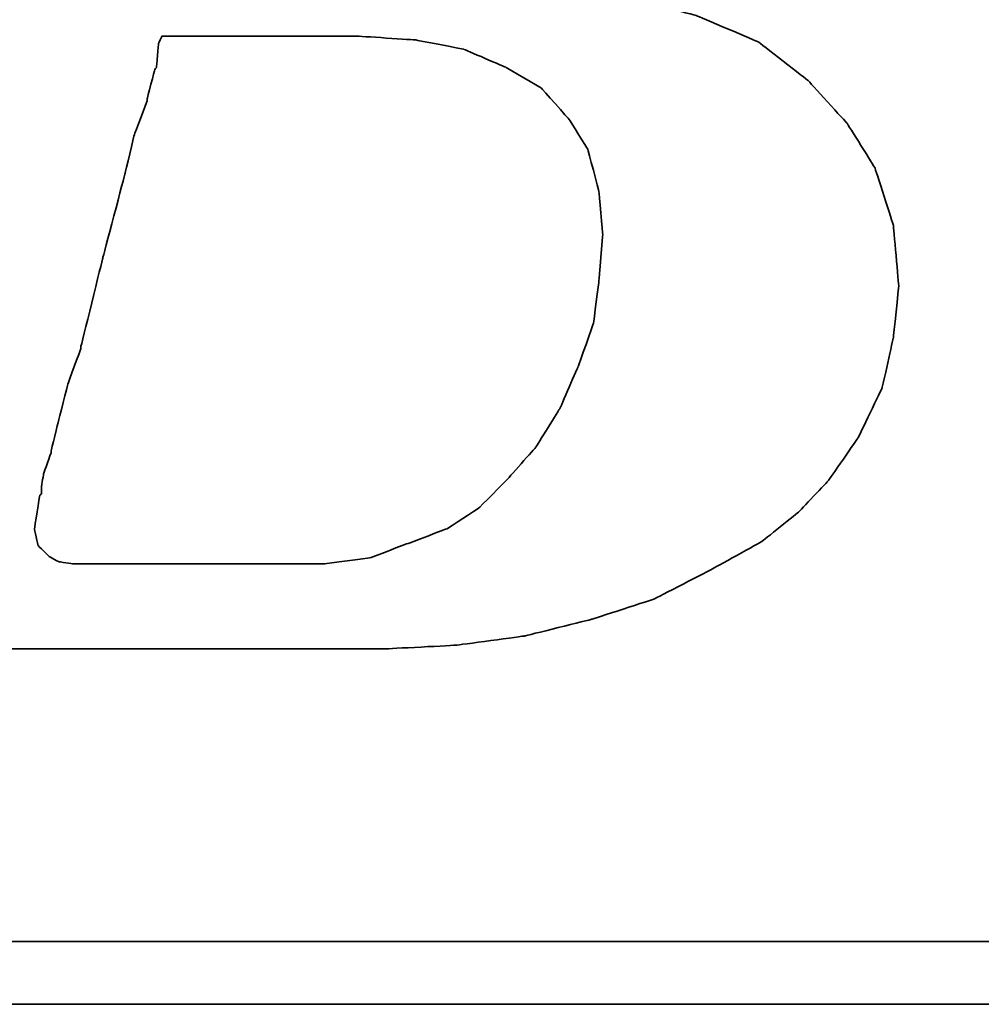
# Model space of a CAD drawing. Header units: millimetres. Extents: x -257 to 3135, y -1556 to 860.
# Tile 18 of 256: x 44.98 to 48.05, y -1536.2 to -1533.06. Entities that reach past the tile are written whole.
import ezdxf

# ---------------------------------------------------------------- set-up
doc = ezdxf.new("R2010")
doc.units = ezdxf.units.MM
doc.layers.add('DIM', color=4, linetype='CONTINUOUS')
doc.layers.add('layer 1', color=7, linetype='CONTINUOUS')

# ---------------------------------------------------------------- blocks, each defined once
blk = doc.blocks.new('TBI MOTION logo(完整正式版)')
at = {"layer": 'layer 1', "color": 22, "lineweight": 35}
for points, knots in [([(-64.65375, -6.86375), (-64.65375, -6.86375), (-64.84375, -7.29625), (-64.84375, -7.29625), (-64.84375, -7.29625), (-64.84375, -7.29625), (-64.86875, -7.34375), (-64.86875, -7.34375), (-64.86875, -7.34375), (-64.86875, -7.34375), (-64.86875, -7.36875), (-64.86875, -7.36875), (-64.86875, -7.36875), (-64.86875, -7.36875), (-65.15375, -7.65375), (-65.15375, -7.65375), (-65.15375, -7.65375), (-65.15375, -7.65375), (-65.17875, -7.65375), (-65.17875, -7.65375), (-65.17875, -7.65375), (-65.17875, -7.65375), (-65.20375, -7.67875), (-65.20375, -7.67875), (-65.20375, -7.67875), (-65.20375, -7.67875), (-65.58875, -7.87125), (-65.58875, -7.87125), (-65.58875, -7.87125), (-65.58875, -7.87125), (-65.63375, -7.87125), (-65.63375, -7.87125), (-65.63375, -7.87125), (-65.63375, -7.87125), (-65.65875, -7.89375), (-65.65875, -7.89375), (-65.65875, -7.89375), (-65.65875, -7.89375), (-66.09375, -7.94375), (-66.09375, -7.94375), (-66.09375, -7.94375), (-66.09375, -7.94375), (-66.11375, -7.94375), (-66.11375, -7.94375), (-66.11375, -7.94375), (-66.11375, -7.94375), (-66.16375, -7.94375), (-66.16375, -7.94375), (-66.16375, -7.94375), (-66.16375, -7.94375), (-66.30875, -7.94375), (-66.30875, -7.94375), (-66.30875, -7.94375), (-66.30875, -7.94375), (-66.69375, -7.94375), (-66.69375, -7.94375), (-66.69375, -7.94375), (-66.69375, -7.94375), (-67.07375, -7.94375), (-67.07375, -7.94375), (-67.07375, -7.94375), (-67.07375, -7.94375), (-67.12375, -7.94375), (-67.12375, -7.94375), (-67.12375, -7.94375), (-67.12375, -7.94375), (-67.12375, -7.96625), (-67.12375, -7.96625), (-67.12375, -7.96625), (-67.12375, -7.96625), (-67.14875, -7.99125), (-67.14875, -7.99125), (-67.14875, -7.99125), (-67.14875, -7.99125), (-67.24375, -8.34875), (-67.24375, -8.34875), (-67.24375, -8.34875), (-67.24375, -8.34875), (-67.31375, -8.68625), (-67.31375, -8.68625), (-67.31375, -8.68625), (-67.31375, -8.68625), (-67.26875, -8.68625), (-67.26875, -8.68625), (-67.26875, -8.68625), (-67.26875, -8.68625), (-67.07375, -8.68625), (-67.07375, -8.68625), (-67.07375, -8.68625), (-67.07375, -8.68625), (-66.54875, -8.68625), (-66.54875, -8.68625), (-66.54875, -8.68625), (-66.54875, -8.68625), (-65.82625, -8.68625), (-65.82625, -8.68625), (-65.82625, -8.68625), (-65.82625, -8.68625), (-65.01375, -8.68625), (-65.01375, -8.68625), (-65.01375, -8.68625), (-65.01375, -8.68625), (-64.05375, -8.68625), (-64.05375, -8.68625), (-64.05375, -8.68625), (-64.05375, -8.68625), (-62.08375, -8.68625), (-62.08375, -8.68625), (-62.08375, -8.68625), (-62.08375, -8.68625), (-60.06875, -8.68625), (-60.06875, -8.68625), (-60.06875, -8.68625), (-60.06875, -8.68625), (-59.10875, -8.68625), (-59.10875, -8.68625), (-59.10875, -8.68625), (-59.10875, -8.68625), (-58.29375, -8.68625), (-58.29375, -8.68625), (-58.29375, -8.68625), (-58.29375, -8.68625), (-57.57375, -8.68625), (-57.57375, -8.68625), (-57.57375, -8.68625), (-57.57375, -8.68625), (-57.04875, -8.68625), (-57.04875, -8.68625), (-57.04875, -8.68625), (-57.04875, -8.68625), (-56.85375, -8.68625), (-56.85375, -8.68625), (-56.85375, -8.68625), (-56.85375, -8.68625), (-56.70875, -8.68625), (-56.70875, -8.68625), (-56.70875, -8.68625), (-56.70875, -8.68625), (-56.61375, -8.68625), (-56.61375, -8.68625), (-56.61375, -8.68625), (-56.61375, -8.68625), (-56.56875, -8.68625), (-56.56875, -8.68625), (-56.56875, -8.68625), (-56.56875, -8.68625), (-55.65375, -8.63875), (-55.65375, -8.63875), (-55.65375, -8.63875), (-55.65375, -8.63875), (-54.76875, -8.51875), (-54.76875, -8.51875), (-54.76875, -8.51875), (-54.76875, -8.51875), (-53.90375, -8.30375), (-53.90375, -8.30375), (-53.90375, -8.30375), (-53.90375, -8.30375), (-53.08875, -8.03875), (-53.08875, -8.03875), (-53.08875, -8.03875), (-53.08875, -8.03875), (-52.34375, -7.65375), (-52.34375, -7.65375), (-52.34375, -7.65375), (-52.34375, -7.65375), (-51.69875, -7.29625), (-51.69875, -7.29625), (-51.69875, -7.29625), (-51.69875, -7.29625), (-51.21875, -6.91125), (-51.21875, -6.91125), (-51.21875, -6.91125), (-51.21875, -6.91125), (-50.83375, -6.50375), (-50.83375, -6.50375), (-50.83375, -6.50375), (-50.83375, -6.50375), (-50.44875, -5.94875), (-50.44875, -5.94875), (-50.44875, -5.94875), (-50.44875, -5.94875), (-50.13875, -5.30375), (-50.13875, -5.30375), (-50.13875, -5.30375), (-50.13875, -5.30375), (-49.99375, -4.65375), (-49.99375, -4.65375), (-49.99375, -4.65375), (-49.99375, -4.65375), (-49.92375, -3.98375), (-49.92375, -3.98375), (-49.92375, -3.98375), (-49.92375, -3.98375), (-49.99375, -3.19374), (-49.99375, -3.19374), (-49.99375, -3.19374), (-49.99375, -3.19374), (-50.23374, -2.44874), (-50.23374, -2.44874), (-50.23374, -2.44874), (-50.23374, -2.44874), (-50.59375, -1.87374), (-50.59375, -1.87374), (-50.59375, -1.87374), (-50.59375, -1.87374), (-51.09875, -1.31874), (-51.09875, -1.31874), (-51.09875, -1.31874), (-51.09875, -1.31874), (-51.74375, -0.81875), (-51.74375, -0.81875), (-51.74375, -0.81875), (-51.74375, -0.81875), (-52.53875, -0.48125), (-52.53875, -0.48125), (-52.53875, -0.48125), (-52.53875, -0.48125), (-53.47375, -0.21875), (-53.47375, -0.21875), (-53.47375, -0.21875), (-53.47375, -0.21875), (-54.52875, -0.04874), (-54.52875, -0.04874), (-54.52875, -0.04874), (-54.52875, -0.04874), (-55.65375, 0.12125), (-55.65375, 0.12125), (-55.65375, 0.12125), (-55.65375, 0.12125), (-54.50375, 0.28624), (-54.50375, 0.28624), (-54.50375, 0.28624), (-54.50375, 0.28624), (-53.83375, 0.38124), (-53.83375, 0.38124), (-53.83375, 0.38124), (-53.83375, 0.38124), (-53.18375, 0.50125), (-53.18375, 0.50125), (-53.18375, 0.50125), (-53.18375, 0.50125), (-52.55875, 0.66874), (-52.55875, 0.66874), (-52.55875, 0.66874), (-52.55875, 0.66874), (-52.03375, 0.86124), (-52.03375, 0.86124), (-52.03375, 0.86124), (-52.03375, 0.86124), (-51.50374, 1.03124), (-51.50374, 1.03124), (-51.50374, 1.03124), (-51.50374, 1.03124), (-51.09875, 1.27125), (-51.09875, 1.27125), (-51.09875, 1.27125), (-51.09875, 1.27125), (-50.71375, 1.48624), (-50.71375, 1.48624), (-50.71375, 1.48624), (-50.71375, 1.48624), (-50.37625, 1.77625), (-50.37625, 1.77625), (-50.37625, 1.77625), (-50.37625, 1.77625), (-49.82375, 2.37625), (-49.82375, 2.37625), (-49.82375, 2.37625), (-49.82375, 2.37625), (-49.41875, 2.99625), (-49.41875, 2.99625), (-49.41875, 2.99625), (-49.41875, 2.99625), (-49.22375, 3.76625), (-49.22375, 3.76625), (-49.22375, 3.76625), (-49.22375, 3.76625), (-49.15375, 4.50874), (-49.15375, 4.50874), (-49.15375, 4.50874), (-49.15375, 4.50874), (-49.20375, 5.25125), (-49.20375, 5.25125), (-49.20375, 5.25125), (-49.20375, 5.25125), (-49.41875, 5.92625), (-49.41875, 5.92625), (-49.41875, 5.92625), (-49.41875, 5.92625), (-49.77875, 6.47625), (-49.77875, 6.47625), (-49.77875, 6.47625), (-49.77875, 6.47625), (-50.33125, 7.02624), (-50.33125, 7.02624), (-50.33125, 7.02624), (-50.33125, 7.02624), (-51.00125, 7.43625), (-51.00125, 7.43625), (-51.00125, 7.43625), (-51.00125, 7.43625), (-51.79375, 7.72625), (-51.79375, 7.72625), (-51.79375, 7.72625), (-51.79375, 7.72625), (-52.72875, 7.89124), (-52.72875, 7.89124), (-52.72875, 7.89124), (-52.72875, 7.89124), (-53.83375, 7.98625), (-53.83375, 7.98625), (-53.83375, 7.98625), (-53.83375, 7.98625), (-53.92875, 7.98625), (-53.92875, 7.98625), (-53.92875, 7.98625), (-53.92875, 7.98625), (-54.26375, 7.98625), (-54.26375, 7.98625), (-54.26375, 7.98625), (-54.26375, 7.98625), (-54.74375, 7.98625), (-54.74375, 7.98625), (-54.74375, 7.98625), (-54.74375, 7.98625), (-55.36875, 7.98625), (-55.36875, 7.98625), (-55.36875, 7.98625), (-55.36875, 7.98625), (-56.13375, 7.98625), (-56.13375, 7.98625), (-56.13375, 7.98625), (-56.13375, 7.98625), (-56.94875, 7.98625), (-56.94875, 7.98625), (-56.94875, 7.98625), (-56.94875, 7.98625), (-58.77625, 7.98625), (-58.77625, 7.98625), (-58.77625, 7.98625), (-58.77625, 7.98625), (-60.59875, 7.98625), (-60.59875, 7.98625), (-60.59875, 7.98625), (-60.59875, 7.98625), (-61.41375, 7.98625), (-61.41375, 7.98625), (-61.41375, 7.98625), (-61.41375, 7.98625), (-62.17875, 7.98625), (-62.17875, 7.98625), (-62.17875, 7.98625), (-62.17875, 7.98625), (-62.80375, 7.98625), (-62.80375, 7.98625), (-62.80375, 7.98625), (-62.80375, 7.98625), (-63.30625, 7.98625), (-63.30625, 7.98625), (-63.30625, 7.98625), (-63.30625, 7.98625), (-63.57375, 7.98625), (-63.57375, 7.98625), (-63.57375, 7.98625), (-63.57375, 7.98625), (-63.57375, 7.96375), (-63.57375, 7.96375), (-63.57375, 7.96375), (-63.57375, 7.96375), (-63.59875, 7.94125), (-63.59875, 7.94125), (-63.59875, 7.94125), (-63.59875, 7.94125), (-63.69375, 7.55625), (-63.69375, 7.55625), (-63.69375, 7.55625), (-63.69375, 7.55625), (-63.76375, 7.24624), (-63.76375, 7.24624), (-63.76375, 7.24624), (-63.76375, 7.24624), (-63.23875, 7.24624), (-63.23875, 7.24624), (-63.23875, 7.24624), (-63.23875, 7.24624), (-62.75875, 7.24624), (-62.75875, 7.24624), (-62.75875, 7.24624), (-62.75875, 7.24624), (-62.61125, 7.24624), (-62.61125, 7.24624), (-62.61125, 7.24624), (-62.61125, 7.24624), (-62.56625, 7.24624), (-62.56625, 7.24624), (-62.56625, 7.24624), (-62.56625, 7.24624), (-62.22875, 7.24624), (-62.22875, 7.24624), (-62.22875, 7.24624), (-62.22875, 7.24624), (-62.20375, 7.24624), (-62.20375, 7.24624), (-62.20375, 7.24624), (-62.20375, 7.24624), (-62.17875, 7.21875), (-62.17875, 7.21875), (-62.17875, 7.21875), (-62.17875, 7.21875), (-61.96375, 7.17125), (-61.96375, 7.17125), (-61.96375, 7.17125), (-61.96375, 7.17125), (-61.72375, 7.12624), (-61.72375, 7.12624), (-61.72375, 7.12624), (-61.72375, 7.12624), (-61.70375, 7.12624), (-61.70375, 7.12624), (-61.70375, 7.12624), (-61.70375, 7.12624), (-61.55875, 7.07624), (-61.55875, 7.07624), (-61.55875, 7.07624), (-61.55875, 7.07624), (-61.50875, 7.07624), (-61.50875, 7.07624), (-61.50875, 7.07624), (-61.50875, 7.07624), (-61.48375, 7.02624), (-61.48375, 7.02624), (-61.48375, 7.02624), (-61.48375, 7.02624), (-61.31875, 6.83375), (-61.31875, 6.83375), (-61.31875, 6.83375), (-61.31875, 6.83375), (-61.29375, 6.81125), (-61.29375, 6.81125), (-61.29375, 6.81125), (-61.29375, 6.81125), (-61.29375, 6.78625), (-61.29375, 6.78625), (-61.29375, 6.78625), (-61.29375, 6.78625), (-61.19875, 6.50124), (-61.19875, 6.50124), (-61.19875, 6.50124), (-61.19875, 6.50124), (-61.17375, 6.45124), (-61.17375, 6.45124), (-61.17375, 6.45124), (-61.17375, 6.45124), (-61.19875, 6.40625), (-61.19875, 6.40625), (-61.19875, 6.40625), (-61.19875, 6.40625), (-61.26875, 5.99624), (-61.26875, 5.99624), (-61.26875, 5.99624), (-61.26875, 5.99624), (-61.26875, 5.85125), (-61.26875, 5.85125), (-61.26875, 5.85125), (-61.26875, 5.85125), (-61.26875, 5.82625), (-61.26875, 5.82625), (-61.26875, 5.82625), (-61.26875, 5.82625), (-61.29375, 5.80625), (-61.29375, 5.80625), (-61.29375, 5.80625), (-61.29375, 5.80625), (-61.34125, 5.66125), (-61.34125, 5.66125), (-61.34125, 5.66125), (-61.34125, 5.66125), (-61.41375, 5.44625), (-61.41375, 5.44625), (-61.41375, 5.44625), (-61.41375, 5.44625), (-61.48375, 5.15625), (-61.48375, 5.15625), (-61.48375, 5.15625), (-61.48375, 5.15625), (-61.58375, 4.82124), (-61.58375, 4.82124), (-61.58375, 4.82124), (-61.58375, 4.82124), (-61.79875, 4.00375), (-61.79875, 4.00375), (-61.79875, 4.00375), (-61.79875, 4.00375), (-62.05875, 2.99625), (-62.05875, 2.99625), (-62.05875, 2.99625), (-62.05875, 2.99625), (-62.34875, 1.91625), (-62.34875, 1.91625), (-62.34875, 1.91625), (-62.34875, 1.91625), (-62.97375, -0.41124), (-62.97375, -0.41124), (-62.97375, -0.41124), (-62.97375, -0.41124), (-63.59875, -2.75875), (-63.59875, -2.75875), (-63.59875, -2.75875), (-63.59875, -2.75875), (-63.88375, -3.86374), (-63.88375, -3.86374), (-63.88375, -3.86374), (-63.88375, -3.86374), (-64.14875, -4.82374), (-64.14875, -4.82374), (-64.14875, -4.82374), (-64.14875, -4.82374), (-64.36375, -5.64125), (-64.36375, -5.64125), (-64.36375, -5.64125), (-64.36375, -5.64125), (-64.43625, -5.97625), (-64.43625, -5.97625), (-64.43625, -5.97625), (-64.43625, -5.97625), (-64.50875, -6.28625), (-64.50875, -6.28625), (-64.50875, -6.28625), (-64.50875, -6.28625), (-64.50875, -6.30875), (-64.50875, -6.30875), (-64.50875, -6.30875), (-64.50875, -6.30875), (-64.57875, -6.50375), (-64.57875, -6.50375), (-64.57875, -6.50375), (-64.57875, -6.50375), (-64.62875, -6.69625), (-64.62875, -6.69625), (-64.62875, -6.69625), (-64.62875, -6.69625), (-64.62875, -6.76875), (-64.62875, -6.76875), (-64.62875, -6.76875), (-64.62875, -6.76875), (-64.62875, -6.81375), (-64.62875, -6.81375), (-64.62875, -6.81375), (-64.62875, -6.81375), (-64.62875, -6.83875), (-64.62875, -6.83875), (-64.62875, -6.83875), (-64.62875, -6.83875), (-64.65375, -6.86375), (-64.65375, -6.86375)], [0, 0, 0, 0, 0.00719424, 0.00719424, 0.00719424, 0.00719425, 0.01438849, 0.01438849, 0.01438849, 0.0143885, 0.02158273, 0.02158273, 0.02158273, 0.02158274, 0.02877698, 0.02877698, 0.02877698, 0.02877699, 0.03597122, 0.03597122, 0.03597122, 0.03597123, 0.04316547, 0.04316547, 0.04316547, 0.04316548, 0.05035971, 0.05035971, 0.05035971, 0.05035972, 0.05755396, 0.05755396, 0.05755396, 0.05755397, 0.0647482, 0.0647482, 0.0647482, 0.06474821, 0.07194245, 0.07194245, 0.07194245, 0.07194246, 0.07913669, 0.07913669, 0.07913669, 0.0791367, 0.08633094, 0.08633094, 0.08633094, 0.08633095, 0.09352518, 0.09352518, 0.09352518, 0.09352519, 0.10071942, 0.10071942, 0.10071942, 0.10071943, 0.10791367, 0.10791367, 0.10791367, 0.10791368, 0.11510791, 0.11510791, 0.11510791, 0.11510792, 0.12230216, 0.12230216, 0.12230216, 0.12230217, 0.1294964, 0.1294964, 0.1294964, 0.12949641, 0.13669065, 0.13669065, 0.13669065, 0.13669066, 0.14388489, 0.14388489, 0.14388489, 0.1438849, 0.15107914, 0.15107914, 0.15107914, 0.15107915, 0.15827338, 0.15827338, 0.15827338, 0.15827339, 0.16546763, 0.16546763, 0.16546763, 0.16546764, 0.17266187, 0.17266187, 0.17266187, 0.17266188, 0.17985612, 0.17985612, 0.17985612, 0.17985613, 0.18705036, 0.18705036, 0.18705036, 0.18705037, 0.1942446, 0.1942446, 0.1942446, 0.19424461, 0.20143885, 0.20143885, 0.20143885, 0.20143886, 0.20863309, 0.20863309, 0.20863309, 0.2086331, 0.21582734, 0.21582734, 0.21582734, 0.21582735, 0.22302158, 0.22302158, 0.22302158, 0.22302159, 0.23021583, 0.23021583, 0.23021583, 0.23021584, 0.23741007, 0.23741007, 0.23741007, 0.23741008, 0.24460432, 0.24460432, 0.24460432, 0.24460433, 0.25179856, 0.25179856, 0.25179856, 0.25179857, 0.25899281, 0.25899281, 0.25899281, 0.25899282, 0.26618705, 0.26618705, 0.26618705, 0.26618706, 0.27338129, 0.27338129, 0.27338129, 0.2733813, 0.28057554, 0.28057554, 0.28057554, 0.28057555, 0.28776978, 0.28776978, 0.28776978, 0.28776979, 0.29496403, 0.29496403, 0.29496403, 0.29496404, 0.30215827, 0.30215827, 0.30215827, 0.30215828, 0.30935252, 0.30935252, 0.30935252, 0.30935253, 0.31654676, 0.31654676, 0.31654676, 0.31654677, 0.32374101, 0.32374101, 0.32374101, 0.32374102, 0.33093525, 0.33093525, 0.33093525, 0.33093526, 0.3381295, 0.3381295, 0.3381295, 0.33812951, 0.34532374, 0.34532374, 0.34532374, 0.34532375, 0.35251799, 0.35251799, 0.35251799, 0.352518, 0.35971223, 0.35971223, 0.35971223, 0.35971224, 0.36690647, 0.36690647, 0.36690647, 0.36690648, 0.37410072, 0.37410072, 0.37410072, 0.37410073, 0.38129496, 0.38129496, 0.38129496, 0.38129497, 0.38848921, 0.38848921, 0.38848921, 0.38848922, 0.39568345, 0.39568345, 0.39568345, 0.39568346, 0.4028777, 0.4028777, 0.4028777, 0.40287771, 0.41007194, 0.41007194, 0.41007194, 0.41007195, 0.41726619, 0.41726619, 0.41726619, 0.4172662, 0.42446043, 0.42446043, 0.42446043, 0.42446044, 0.43165468, 0.43165468, 0.43165468, 0.43165469, 0.43884892, 0.43884892, 0.43884892, 0.43884893, 0.44604317, 0.44604317, 0.44604317, 0.44604318, 0.45323741, 0.45323741, 0.45323741, 0.45323742, 0.46043165, 0.46043165, 0.46043165, 0.46043166, 0.4676259, 0.4676259, 0.4676259, 0.46762591, 0.47482014, 0.47482014, 0.47482014, 0.47482015, 0.48201439, 0.48201439, 0.48201439, 0.4820144, 0.48920863, 0.48920863, 0.48920863, 0.48920864, 0.49640288, 0.49640288, 0.49640288, 0.49640289, 0.50359712, 0.50359712, 0.50359712, 0.50359713, 0.51079137, 0.51079137, 0.51079137, 0.51079138, 0.51798561, 0.51798561, 0.51798561, 0.51798562, 0.52517986, 0.52517986, 0.52517986, 0.52517987, 0.5323741, 0.5323741, 0.5323741, 0.53237411, 0.53956835, 0.53956835, 0.53956835, 0.53956836, 0.54676259, 0.54676259, 0.54676259, 0.5467626, 0.55395683, 0.55395683, 0.55395683, 0.55395684, 0.56115108, 0.56115108, 0.56115108, 0.56115109, 0.56834532, 0.56834532, 0.56834532, 0.56834533, 0.57553957, 0.57553957, 0.57553957, 0.57553958, 0.58273381, 0.58273381, 0.58273381, 0.58273382, 0.58992806, 0.58992806, 0.58992806, 0.58992807, 0.5971223, 0.5971223, 0.5971223, 0.59712231, 0.60431655, 0.60431655, 0.60431655, 0.60431656, 0.61151079, 0.61151079, 0.61151079, 0.6115108, 0.61870504, 0.61870504, 0.61870504, 0.61870505, 0.62589928, 0.62589928, 0.62589928, 0.62589929, 0.63309353, 0.63309353, 0.63309353, 0.63309354, 0.64028777, 0.64028777, 0.64028777, 0.64028778, 0.64748201, 0.64748201, 0.64748201, 0.64748202, 0.65467626, 0.65467626, 0.65467626, 0.65467627, 0.6618705, 0.6618705, 0.6618705, 0.66187051, 0.66906475, 0.66906475, 0.66906475, 0.66906476, 0.67625899, 0.67625899, 0.67625899, 0.676259, 0.68345324, 0.68345324, 0.68345324, 0.68345325, 0.69064748, 0.69064748, 0.69064748, 0.69064749, 0.69784173, 0.69784173, 0.69784173, 0.69784174, 0.70503597, 0.70503597, 0.70503597, 0.70503598, 0.71223022, 0.71223022, 0.71223022, 0.71223023, 0.71942446, 0.71942446, 0.71942446, 0.71942447, 0.72661871, 0.72661871, 0.72661871, 0.72661872, 0.73381295, 0.73381295, 0.73381295, 0.73381296, 0.74100719, 0.74100719, 0.74100719, 0.7410072, 0.74820144, 0.74820144, 0.74820144, 0.74820145, 0.75539568, 0.75539568, 0.75539568, 0.75539569, 0.76258993, 0.76258993, 0.76258993, 0.76258994, 0.76978417, 0.76978417, 0.76978417, 0.76978418, 0.77697842, 0.77697842, 0.77697842, 0.77697843, 0.78417266, 0.78417266, 0.78417266, 0.78417267, 0.79136691, 0.79136691, 0.79136691, 0.79136692, 0.79856115, 0.79856115, 0.79856115, 0.79856116, 0.8057554, 0.8057554, 0.8057554, 0.80575541, 0.81294964, 0.81294964, 0.81294964, 0.81294965, 0.82014388, 0.82014388, 0.82014388, 0.82014389, 0.82733813, 0.82733813, 0.82733813, 0.82733814, 0.83453237, 0.83453237, 0.83453237, 0.83453238, 0.84172662, 0.84172662, 0.84172662, 0.84172663, 0.84892086, 0.84892086, 0.84892086, 0.84892087, 0.85611511, 0.85611511, 0.85611511, 0.85611512, 0.86330935, 0.86330935, 0.86330935, 0.86330936, 0.8705036, 0.8705036, 0.8705036, 0.87050361, 0.87769784, 0.87769784, 0.87769784, 0.87769785, 0.88489209, 0.88489209, 0.88489209, 0.8848921, 0.89208633, 0.89208633, 0.89208633, 0.89208634, 0.89928058, 0.89928058, 0.89928058, 0.89928059, 0.90647482, 0.90647482, 0.90647482, 0.90647483, 0.91366906, 0.91366906, 0.91366906, 0.91366907, 0.92086331, 0.92086331, 0.92086331, 0.92086332, 0.92805755, 0.92805755, 0.92805755, 0.92805756, 0.9352518, 0.9352518, 0.9352518, 0.93525181, 0.94244604, 0.94244604, 0.94244604, 0.94244605, 0.94964029, 0.94964029, 0.94964029, 0.9496403, 0.95683453, 0.95683453, 0.95683453, 0.95683454, 0.96402878, 0.96402878, 0.96402878, 0.96402879, 0.97122302, 0.97122302, 0.97122302, 0.97122303, 0.97841727, 0.97841727, 0.97841727, 0.97841728, 0.98561151, 0.98561151, 0.98561151, 0.98561152, 0.99280576, 0.99280576, 0.99280576, 0.99280577, 1, 1, 1, 1]), ([(-61.03125, -6.57375), (-61.03125, -6.57375), (-61.03125, -6.67125), (-61.03125, -6.67125), (-61.03125, -6.67125), (-61.03125, -6.67125), (-61.05375, -6.69625), (-61.05375, -6.69625), (-61.05375, -6.69625), (-61.05375, -6.69625), (-61.12375, -7.12875), (-61.12375, -7.12875), (-61.12375, -7.12875), (-61.12375, -7.12875), (-61.07875, -7.34375), (-61.07875, -7.34375), (-61.07875, -7.34375), (-61.07875, -7.34375), (-60.93375, -7.48875), (-60.93375, -7.48875), (-60.93375, -7.48875), (-60.93375, -7.48875), (-60.81375, -7.55625), (-60.81375, -7.55625), (-60.81375, -7.55625), (-60.81375, -7.55625), (-60.62375, -7.58375), (-60.62375, -7.58375), (-60.62375, -7.58375), (-60.62375, -7.58375), (-60.30875, -7.58375), (-60.30875, -7.58375), (-60.30875, -7.58375), (-60.30875, -7.58375), (-59.97375, -7.58375), (-59.97375, -7.58375), (-59.97375, -7.58375), (-59.97375, -7.58375), (-59.87875, -7.58375), (-59.87875, -7.58375), (-59.87875, -7.58375), (-59.87875, -7.58375), (-59.63625, -7.58375), (-59.63625, -7.58375), (-59.63625, -7.58375), (-59.63625, -7.58375), (-58.96875, -7.58375), (-58.96875, -7.58375), (-58.96875, -7.58375), (-58.96875, -7.58375), (-58.29375, -7.58375), (-58.29375, -7.58375), (-58.29375, -7.58375), (-58.29375, -7.58375), (-58.05375, -7.58375), (-58.05375, -7.58375), (-58.05375, -7.58375), (-58.05375, -7.58375), (-57.98375, -7.58375), (-57.98375, -7.58375), (-57.98375, -7.58375), (-57.98375, -7.58375), (-57.35875, -7.58375), (-57.35875, -7.58375), (-57.35875, -7.58375), (-57.35875, -7.58375), (-56.78375, -7.50875), (-56.78375, -7.50875), (-56.78375, -7.50875), (-56.78375, -7.50875), (-56.27875, -7.31875), (-56.27875, -7.31875), (-56.27875, -7.31875), (-56.27875, -7.31875), (-55.77375, -7.12875), (-55.77375, -7.12875), (-55.77375, -7.12875), (-55.77375, -7.12875), (-55.36875, -6.86375), (-55.36875, -6.86375), (-55.36875, -6.86375), (-55.36875, -6.86375), (-55.00875, -6.50375), (-55.00875, -6.50375), (-55.00875, -6.50375), (-55.00875, -6.50375), (-54.62375, -6.06875), (-54.62375, -6.06875), (-54.62375, -6.06875), (-54.62375, -6.06875), (-54.31375, -5.56875), (-54.31375, -5.56875), (-54.31375, -5.56875), (-54.31375, -5.56875), (-54.07375, -5.01625), (-54.07375, -5.01625), (-54.07375, -5.01625), (-54.07375, -5.01625), (-53.87875, -4.46374), (-53.87875, -4.46374), (-53.87875, -4.46374), (-53.87875, -4.46374), (-53.80875, -3.91375), (-53.80875, -3.91375), (-53.80875, -3.91375), (-53.80875, -3.91375), (-53.75875, -3.31375), (-53.75875, -3.31375), (-53.75875, -3.31375), (-53.75875, -3.31375), (-53.80875, -2.75875), (-53.80875, -2.75875), (-53.80875, -2.75875), (-53.80875, -2.75875), (-53.95375, -2.20875), (-53.95375, -2.20875), (-53.95375, -2.20875), (-53.95375, -2.20875), (-54.19375, -1.82625), (-54.19375, -1.82625), (-54.19375, -1.82625), (-54.19375, -1.82625), (-54.55375, -1.41875), (-54.55375, -1.41875), (-54.55375, -1.41875), (-54.55375, -1.41875), (-55.00875, -1.15125), (-55.00875, -1.15125), (-55.00875, -1.15125), (-55.00875, -1.15125), (-55.56125, -0.91375), (-55.56125, -0.91375), (-55.56125, -0.91375), (-55.56125, -0.91375), (-56.18125, -0.79375), (-56.18125, -0.79375), (-56.18125, -0.79375), (-56.18125, -0.79375), (-56.94875, -0.74374), (-56.94875, -0.74374), (-56.94875, -0.74374), (-56.94875, -0.74374), (-56.99875, -0.74374), (-56.99875, -0.74374), (-56.99875, -0.74374), (-56.99875, -0.74374), (-57.09375, -0.74374), (-57.09375, -0.74374), (-57.09375, -0.74374), (-57.09375, -0.74374), (-57.38375, -0.74374), (-57.38375, -0.74374), (-57.38375, -0.74374), (-57.38375, -0.74374), (-57.76875, -0.74374), (-57.76875, -0.74374), (-57.76875, -0.74374), (-57.76875, -0.74374), (-58.24625, -0.74374), (-58.24625, -0.74374), (-58.24625, -0.74374), (-58.24625, -0.74374), (-58.72875, -0.74374), (-58.72875, -0.74374), (-58.72875, -0.74374), (-58.72875, -0.74374), (-59.20875, -0.74374), (-59.20875, -0.74374), (-59.20875, -0.74374), (-59.20875, -0.74374), (-59.46875, -0.74374), (-59.46875, -0.74374), (-59.46875, -0.74374), (-59.46875, -0.74374), (-59.51625, -0.83875), (-59.51625, -0.83875), (-59.51625, -0.83875), (-59.51625, -0.83875), (-59.54375, -1.15125), (-59.54375, -1.15125), (-59.54375, -1.15125), (-59.54375, -1.15125), (-59.56375, -1.17874), (-59.56375, -1.17874), (-59.56375, -1.17874), (-59.56375, -1.17874), (-59.66375, -1.55875), (-59.66375, -1.55875), (-59.66375, -1.55875), (-59.66375, -1.55875), (-59.66375, -1.58375), (-59.66375, -1.58375), (-59.66375, -1.58375), (-59.66375, -1.58375), (-59.82875, -2.01874), (-59.82875, -2.01874), (-59.82875, -2.01874), (-59.82875, -2.01874), (-59.94875, -2.52125), (-59.94875, -2.52125), (-59.94875, -2.52125), (-59.94875, -2.52125), (-60.23875, -3.62375), (-60.23875, -3.62375), (-60.23875, -3.62375), (-60.23875, -3.62375), (-60.52375, -4.77624), (-60.52375, -4.77624), (-60.52375, -4.77624), (-60.52375, -4.77624), (-60.52375, -4.79874), (-60.52375, -4.79874), (-60.52375, -4.79874), (-60.52375, -4.79874), (-60.69125, -5.25375), (-60.69125, -5.25375), (-60.69125, -5.25375), (-60.69125, -5.25375), (-60.81375, -5.73625), (-60.81375, -5.73625), (-60.81375, -5.73625), (-60.81375, -5.73625), (-60.90875, -6.11875), (-60.90875, -6.11875), (-60.90875, -6.11875), (-60.90875, -6.11875), (-60.90875, -6.14375), (-60.90875, -6.14375), (-60.90875, -6.14375), (-60.90875, -6.14375), (-61.00375, -6.40875), (-61.00375, -6.40875), (-61.00375, -6.40875), (-61.00375, -6.40875), (-61.03125, -6.57375), (-61.03125, -6.57375)], [0, 0, 0, 0, 0.01694915, 0.01694915, 0.01694915, 0.01694916, 0.03389831, 0.03389831, 0.03389831, 0.03389832, 0.05084746, 0.05084746, 0.05084746, 0.05084747, 0.06779661, 0.06779661, 0.06779661, 0.06779662, 0.08474576, 0.08474576, 0.08474576, 0.08474577, 0.10169492, 0.10169492, 0.10169492, 0.10169493, 0.11864407, 0.11864407, 0.11864407, 0.11864408, 0.13559322, 0.13559322, 0.13559322, 0.13559323, 0.15254237, 0.15254237, 0.15254237, 0.15254238, 0.16949153, 0.16949153, 0.16949153, 0.16949154, 0.18644068, 0.18644068, 0.18644068, 0.18644069, 0.20338983, 0.20338983, 0.20338983, 0.20338984, 0.22033898, 0.22033898, 0.22033898, 0.22033899, 0.23728814, 0.23728814, 0.23728814, 0.23728815, 0.25423729, 0.25423729, 0.25423729, 0.2542373, 0.27118644, 0.27118644, 0.27118644, 0.27118645, 0.28813559, 0.28813559, 0.28813559, 0.2881356, 0.30508475, 0.30508475, 0.30508475, 0.30508476, 0.3220339, 0.3220339, 0.3220339, 0.32203391, 0.33898305, 0.33898305, 0.33898305, 0.33898306, 0.3559322, 0.3559322, 0.3559322, 0.35593221, 0.37288136, 0.37288136, 0.37288136, 0.37288137, 0.38983051, 0.38983051, 0.38983051, 0.38983052, 0.40677966, 0.40677966, 0.40677966, 0.40677967, 0.42372881, 0.42372881, 0.42372881, 0.42372882, 0.44067797, 0.44067797, 0.44067797, 0.44067798, 0.45762712, 0.45762712, 0.45762712, 0.45762713, 0.47457627, 0.47457627, 0.47457627, 0.47457628, 0.49152542, 0.49152542, 0.49152542, 0.49152543, 0.50847458, 0.50847458, 0.50847458, 0.50847459, 0.52542373, 0.52542373, 0.52542373, 0.52542374, 0.54237288, 0.54237288, 0.54237288, 0.54237289, 0.55932203, 0.55932203, 0.55932203, 0.55932204, 0.57627119, 0.57627119, 0.57627119, 0.5762712, 0.59322034, 0.59322034, 0.59322034, 0.59322035, 0.61016949, 0.61016949, 0.61016949, 0.6101695, 0.62711864, 0.62711864, 0.62711864, 0.62711865, 0.6440678, 0.6440678, 0.6440678, 0.64406781, 0.66101695, 0.66101695, 0.66101695, 0.66101696, 0.6779661, 0.6779661, 0.6779661, 0.67796611, 0.69491525, 0.69491525, 0.69491525, 0.69491526, 0.71186441, 0.71186441, 0.71186441, 0.71186442, 0.72881356, 0.72881356, 0.72881356, 0.72881357, 0.74576271, 0.74576271, 0.74576271, 0.74576272, 0.76271186, 0.76271186, 0.76271186, 0.76271187, 0.77966102, 0.77966102, 0.77966102, 0.77966103, 0.79661017, 0.79661017, 0.79661017, 0.79661018, 0.81355932, 0.81355932, 0.81355932, 0.81355933, 0.83050847, 0.83050847, 0.83050847, 0.83050848, 0.84745763, 0.84745763, 0.84745763, 0.84745764, 0.86440678, 0.86440678, 0.86440678, 0.86440679, 0.88135593, 0.88135593, 0.88135593, 0.88135594, 0.89830508, 0.89830508, 0.89830508, 0.89830509, 0.91525424, 0.91525424, 0.91525424, 0.91525425, 0.93220339, 0.93220339, 0.93220339, 0.9322034, 0.94915254, 0.94915254, 0.94915254, 0.94915255, 0.96610169, 0.96610169, 0.96610169, 0.9661017, 0.98305085, 0.98305085, 0.98305085, 0.98305086, 1, 1, 1, 1]), ([(75.90875, -9.47875), (75.90875, -9.47875), (75.90875, -12.28625), (75.90875, -12.28625), (75.90875, -12.28625), (75.90875, -12.28625), (75.90875, -12.47875), (75.90875, -12.47875), (75.90875, -12.47875), (75.90875, -12.47875), (75.71625, -12.47875), (75.71625, -12.47875), (75.71625, -12.47875), (75.71625, -12.47875), (-88.32875, -12.47875), (-88.32875, -12.47875), (-88.32875, -12.47875), (-88.32875, -12.47875), (-88.32875, -13.29375), (-88.32875, -13.29375), (-88.32875, -13.29375), (-88.32875, -13.29375), (82.89125, -13.29375), (82.89125, -13.29375), (82.89125, -13.29375), (82.89125, -13.29375), (75.90875, -9.47875), (75.90875, -9.47875)], [0, 0, 0, 0, 0.14285714, 0.14285714, 0.14285714, 0.14285715, 0.28571429, 0.28571429, 0.28571429, 0.2857143, 0.42857143, 0.42857143, 0.42857143, 0.42857144, 0.57142857, 0.57142857, 0.57142857, 0.57142858, 0.71428571, 0.71428571, 0.71428571, 0.71428572, 0.85714286, 0.85714286, 0.85714286, 0.85714287, 1, 1, 1, 1])]:
    blk.add_open_spline(points, degree=3, knots=knots, dxfattribs=at)

msp = doc.modelspace()

# ---------------------------------------------------------------- block references
at = {"layer": 'DIM', "color": 7, "xscale": 0.246592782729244, "yscale": 0.246592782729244, "zscale": 0.246592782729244}
msp.add_blockref('TBI MOTION logo(完整正式版)', (60.0971, -1532.9253), dxfattribs=at)

doc.saveas('drawing.dxf')
